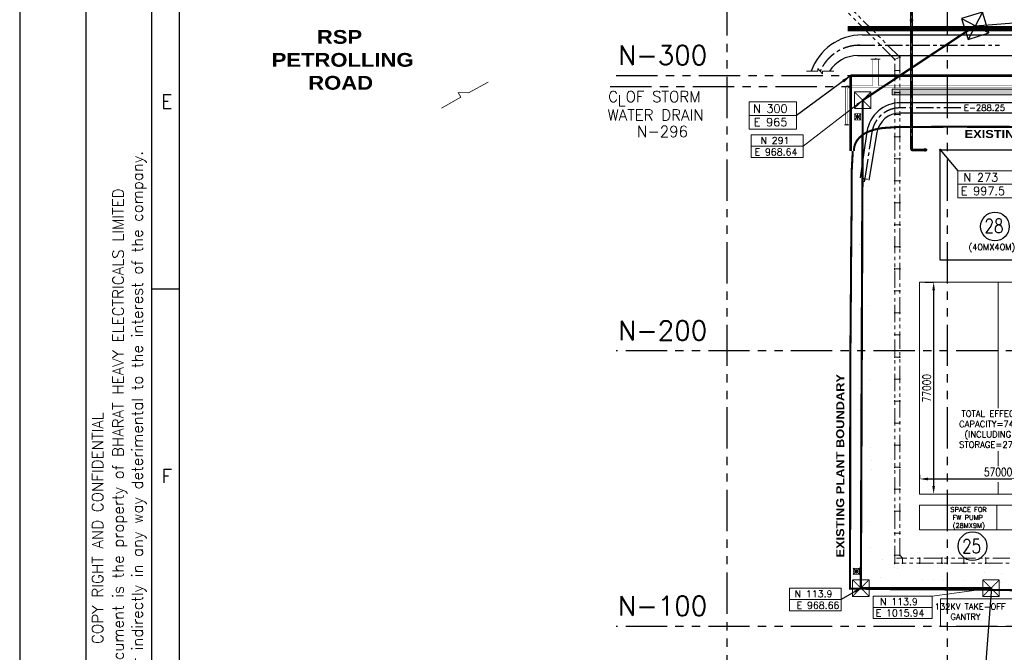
# Model space of a CAD drawing. Header units: inches. Extents: x -4968858 to -265257, y -220693 to 1871410.
# Tile 6 of 256: x -2643257 to -2285688, y 1035426 to 1265129. Entities that reach past the tile are written whole.
import ezdxf
from ezdxf.enums import TextEntityAlignment as Align
from ezdxf.lldxf.tags import DXFTag

# ---------------------------------------------------------------- set-up
doc = ezdxf.new("R2010")
doc.units = ezdxf.units.IN
doc.header["$MEASUREMENT"] = 0
doc.header["$PDSIZE"] = 0.25
for name, pattern in [('ACAD_ISO02W100', [15, 12, -3]), ('ACANSTGB', [0.354331, 0.15748, -0.03937, 0.03937, -0.03937, 0.03937, -0.03937]), ('CENTER', [2, 1.25, -0.25, 0.25, -0.25]), ('CENTER2', [1.125, 0.75, -0.125, 0.125, -0.125]), ('CENTERX2', [4, 2.5, -0.5, 0.5, -0.5]), ('CONTINOUS', [0]), ('CW-PIPE-ALT-1$0$HIDDEN', [0.375, 0.25, -0.125]), ('DASHED2', [0.375, 0.25, -0.125]), ('PHANTOM', [2.5, 1.25, -0.25, 0.25, -0.25, 0.25, -0.25]), ('PHANTOM2', [1.25, 0.625, -0.125, 0.125, -0.125, 0.125, -0.125])]:
    doc.linetypes.add(name, pattern=pattern)
for name, color, linetype, lineweight in [('01_ CENTER LINE', 1, 'CENTER2', 0), ('01_Dimension', 12, 'Continuous', 13), ('01_Pipe Support', 31, 'Continuous', 13), ('16. REF LINE', 251, 'PHANTOM2', 0), ('EXT TRLINE 132DC', 130, 'Continuous', 30), ('TOWER DISMNT', 2, 'Continuous', 30)]:
    doc.layers.add(name, color=color, linetype=linetype, lineweight=lineweight)
for name, color, linetype in [('6.6KV Cable', 40, 'Continuous'), ('AREA BOUNDARY', 170, 'Continuous'), ('b.wall sk', 7, 'Continuous'), ('CO-ORDINATE W', 3, 'Continuous'), ('Existing Units', 253, 'Continuous'), ('garden', 84, 'Continuous'), ('grid-20m', 53, 'Continuous'), ('new area', 3, 'ACAD_ISO02W100'), ('POINT1', 2, 'Continuous'), ('RW intake line', 160, 'Continuous'), ('text', 7, 'Continuous')]:
    doc.layers.add(name, color=color, linetype=linetype)
doc.styles.add('ROMAND', font='romans.shx', dxfattribs={"height": 250})
doc.styles.add('ROMANS', font='romans.shx', dxfattribs={"width": 0.8})
doc.styles.add('RS', font='romans.shx')
doc.styles.get("Standard").update_dxf_attribs({"font": 'romans.shx', "height": 1000})
tags = doc.linetypes.add('C2', pattern=[15, 10, -2, 1, -2]).pattern_tags.tags
tags[10:11] = [DXFTag(74, 4), DXFTag(75, 0), DXFTag(340, '0'), DXFTag(46, 1.0), DXFTag(50, 0.0), DXFTag(44, 0.0), DXFTag(45, 0.0)]
tags[8:9] = [DXFTag(74, 4), DXFTag(75, 0), DXFTag(340, '0'), DXFTag(46, 1.0), DXFTag(50, 0.0), DXFTag(44, 0.0), DXFTag(45, 0.0)]
tags[6:7] = [DXFTag(74, 4), DXFTag(75, 0), DXFTag(340, '0'), DXFTag(46, 1.0), DXFTag(50, 0.0), DXFTag(44, 0.0), DXFTag(45, 0.0)]
tags[4:5] = [DXFTag(74, 4), DXFTag(75, 0), DXFTag(340, '0'), DXFTag(46, 1.0), DXFTag(50, 0.0), DXFTag(44, 0.0), DXFTag(45, 0.0)]
doc.dimstyles.get("Standard").update_dxf_attribs({"dimtxt": 0.18, "dimasz": 0.18, "dimexe": 0.18, "dimexo": 0.0625, "dimgap": 0.09, "dimtad": 0, "dimtih": 1, "dimtoh": 1, "dimdec": 4, "dimzin": 0, "dimdsep": 46, "dimtxsty": 'Standard', "dimcen": 0.09, "dimadec": 0, "dimazin": 0, "dimtfac": 1, "dimtdec": 4, "dimtofl": 0, "dimtmove": 0, "dimatfit": 3, "dimfxl": 0, "dimtolj": 1, "dimtzin": 0, "dimarcsym": 0})
doc.dimstyles.new('STANDARD$7', dxfattribs={"dimtxt": 7, "dimasz": 12, "dimexe": 1, "dimexo": 1, "dimgap": 1.5, "dimtad": 1, "dimdec": 1, "dimzin": 0, "dimdsep": 46, "dimtxsty": 'Standard', "dimblk1": 'DOTSMALL', "dimblk2": 'DOTSMALL', "dimsah": 1, "dimcen": 0, "dimclrd": 256, "dimclre": 256, "dimclrt": 1, "dimadec": 0, "dimazin": 0, "dimtfac": 1, "dimtdec": 1, "dimtmove": 0, "dimatfit": 3, "dimldrblk": 'DOTSMALL', "dimfxl": 0, "dimtolj": 1, "dimtzin": 0, "dimarcsym": 0})

# ---------------------------------------------------------------- blocks, each defined once
blk = doc.blocks.new('A$C731D3036')
for p, q in [((-2590.23, 26.68), (-2590.23, 1843.18)), ((-2579.11, 37.8), (-2579.11, 1816.5)), ((-2590.23, 1087.23), (-2579.11, 1087.23))]:
    blk.add_line(p, q)
for points in [[(0, 1869.86), (-2643.59, 1869.86), (-2643.59, 0), (0, 0)], [(-26.68, 1843.18), (-2616.91, 1843.18), (-2616.91, 26.68), (-26.68, 26.68)]]:
    blk.add_lwpolyline(points, close=True)
for s, p in [('E', (-2584.25, 1162.83)), ('F', (-2584.25, 1011.64))]:
    blk.add_text(s, height=5.56).set_placement(p, align=Align.MIDDLE)
for s, p in [('it must not be used directly or indirectly in any way deterimental to the interest of the company.', (-2593.94, 993.09)), ('The information on this document is the property of BHARAT HEAVY ELECTRICALS LIMITED', (-2601.63, 991.86)), ('COPY RIGHT AND CONFIDENTIAL', (-2609.94, 990.63))]:
    blk.add_text(s, height=4.4467, rotation=90).set_placement(p, align=Align.CENTER)
blk = doc.blocks.new('A$C77A0376F')
at = {"layer": 'AREA BOUNDARY', "color": 11, "linetype": 'C2', "ltscale": 2000, "const_width": 750}
blk.add_lwpolyline([(-333865, 372646), (-333843, 372882, -0.1770342), (-332352, 376913, -0.1253956), (-328410, 379707, -0.0843453), (-321620, 381075), (-317987, 381303), (-299551, 381405), (-213046, 381272), (-212406, 373795), (-202927, 374246), (-202954, 381447), (-68531, 381591)], format="xyb", dxfattribs=at)
at = {"layer": 'AREA BOUNDARY', "color": 11, "linetype": 'C2', "ltscale": 1000, "const_width": 750, "elevation": 216021}
blk.add_lwpolyline([(-269545, 101282), (-268731, 156436), (-268447, 177424), (-268257, 202370), (-268020, 213014), (-288590, 213332), (-319207, 213499), (-335265, 213718), (-335215, 249767), (-335225, 267671), (-335186, 282021), (-335120, 302061), (-334917, 327005), (-334814, 343393), (-334685, 351505), (-334639, 365851), (-334268, 372646)], dxfattribs=at)
blk = doc.blocks.new('A$C21F84872')
at = {"layer": 'CO-ORDINATE W', "color": 1, "linetype": 'CONTINOUS', "lineweight": 15}
for p, q in [((48615, 286115), (46385, 283885)), ((46385, 286115), (48615, 283885)), ((47500, 286115), (47500, 283885)), ((48615, 285000), (46385, 285000)), ((48115, 121115), (45885, 118885)), ((45885, 121115), (48115, 118885)), ((48115, 120000), (45885, 120000)), ((47000, 121115), (47000, 118885))]:
    blk.add_line(p, q, dxfattribs=at)
at = {"layer": 'CO-ORDINATE W', "color": 6, "linetype": 'CONTINOUS', "lineweight": 15, "const_width": 250}
for points in [[(48615, 286115), (46385, 286115), (46385, 283885), (48615, 283885)], [(48115, 121115), (45885, 121115), (45885, 118885), (48115, 118885)]]:
    blk.add_lwpolyline(points, close=True, dxfattribs=at)
blk = doc.blocks.new('support-3')
at = {"layer": '01_ CENTER LINE'}
blk.add_line((-200, -96, 0), (-200, -2050, -1), dxfattribs=at)
at = {"layer": '01_Dimension'}
for p, q in [((-200, -104, 0), (-200, -96, 0)), ((-200, -1946, 0), (-200, -1954, 0))]:
    blk.add_line(p, q, dxfattribs=at)
at = {"layer": '01_Pipe Support', "linetype": 'CENTER2', "ltscale": 2}
for points in [[(0, -200), (-400, -200), (-400, 0), (0, 0)], [(0, -1850), (-400, -1850), (-400, -2050), (0, -2050)]]:
    blk.add_lwpolyline(points, close=True, dxfattribs=at)
at = {"layer": '01_Pipe Support'}
for points in [[(-50, -30), (-50, -170), (-52, -170, -0.3738847), (-59, -164), (-66, -116, 0.3738847), (-80, -104), (-320, -104, 0.3738847), (-334, -116), (-341, -164, -0.3738847), (-348, -170), (-350, -170), (-350, -30), (-348, -30, -0.3738847), (-341, -36), (-334, -84, 0.3738847), (-320, -96), (-80, -96, 0.3738847), (-66, -84), (-59, -36, -0.3738847), (-52, -30)], [(-50, -2020), (-50, -1880), (-52, -1880, 0.3738847), (-59, -1886), (-66, -1934, -0.3738847), (-80, -1946), (-320, -1946, -0.3738847), (-334, -1934), (-341, -1886, 0.3738847), (-348, -1880), (-350, -1880), (-350, -2020), (-348, -2020, 0.3738847), (-341, -2014), (-334, -1966, -0.3738847), (-320, -1954), (-80, -1954, -0.3738847), (-66, -1966), (-59, -2014, 0.3738847), (-52, -2020)]]:
    blk.add_lwpolyline(points, format="xyb", close=True, dxfattribs=at)
blk = doc.blocks.new('AHP BLOCK')
at = {"layer": '01_ CENTER LINE'}
blk.add_line((-419.53, 353.72, 0), (-421.38, 352.96, 0), dxfattribs=at)
at = {"layer": '01_Dimension'}
for p, q in [((-421.38, 352.96, 0), (-421.38, 352.95, 0)), ((-419.53, 353.72, 0), (-419.53, 353.73, 0)), ((-419.54, 172.9, 0), (-419.53, 172.9, 0)), ((-421.38, 170.05, 0), (-421.39, 170.05, 0))]:
    blk.add_line(p, q, dxfattribs=at)
at = {"layer": '01_Pipe Support', "linetype": 'CENTER2', "ltscale": 2, "elevation": 0}
for points in [[(-421.17, 352.89), (-421.45, 353.17), (-421.59, 353.03), (-421.31, 352.74)], [(-419.43, 353.92), (-419.43, 353.52), (-419.63, 353.52), (-419.63, 353.92)], [(-421.28, 169.85), (-421.28, 170.25), (-421.48, 170.25), (-421.48, 169.85)]]:
    blk.add_lwpolyline(points, close=True, dxfattribs=at)
at = {"layer": '01_Pipe Support', "elevation": 0}
for points in [[(-421.32, 352.8), (-421.23, 352.9), (-421.23, 352.9, 0.373885), (-421.24, 352.9), (-421.28, 352.87, -0.373885), (-421.29, 352.87), (-421.46, 353.04, -0.373885), (-421.46, 353.06), (-421.44, 353.1, 0.373885), (-421.44, 353.11), (-421.44, 353.11), (-421.54, 353.01), (-421.54, 353.01, 0.373885), (-421.53, 353.01), (-421.49, 353.04, -0.373885), (-421.47, 353.04), (-421.3, 352.87, -0.373885), (-421.3, 352.85), (-421.33, 352.81, 0.373885), (-421.33, 352.8)], [(-419.6, 353.87), (-419.46, 353.87), (-419.46, 353.87, -0.373885), (-419.47, 353.86), (-419.52, 353.86, 0.373885), (-419.53, 353.84), (-419.53, 353.6, 0.373885), (-419.52, 353.59), (-419.47, 353.58, -0.373885), (-419.46, 353.58), (-419.46, 353.57), (-419.6, 353.57), (-419.6, 353.58, -0.373885), (-419.6, 353.58), (-419.55, 353.59, 0.373885), (-419.54, 353.6), (-419.54, 353.84, 0.373885), (-419.55, 353.86), (-419.6, 353.86, -0.373885), (-419.6, 353.87)], [(-421.45, 169.9), (-421.31, 169.9), (-421.31, 169.9, 0.373885), (-421.32, 169.91), (-421.37, 169.92, -0.373885), (-421.38, 169.93), (-421.38, 170.17, -0.373885), (-421.37, 170.18), (-421.32, 170.19, 0.373885), (-421.31, 170.2), (-421.31, 170.2), (-421.45, 170.2), (-421.45, 170.2, 0.373885), (-421.45, 170.19), (-421.4, 170.18, -0.373885), (-421.39, 170.17), (-421.39, 169.93, -0.373885), (-421.4, 169.92), (-421.45, 169.91, 0.373885), (-421.45, 169.9)]]:
    blk.add_lwpolyline(points, format="xyb", close=True, dxfattribs=at)
at = {"layer": '16. REF LINE', "ltscale": 10}
for p, q in [((-421.38, 352.96, 0.01), (-446.38, 377.96, 0.01)), ((-419.53, 353.72, 0.01), (-444.28, 378.47, 0.01)), ((-421.38, 170.05, 0), (-421.38, 352.96, 0)), ((-419.53, 172.9, 0), (-419.53, 353.72, 0)), ((-354.53, 171.9, 0), (-420.75, 171.9, 0)), ((-418.53, 171.9, 0), (-419.53, 172.9, 0)), ((-357.28, 170.05, 0), (-421.38, 170.05, 0))]:
    blk.add_line(p, q, dxfattribs=at)
at = {"layer": '01_Dimension', "xscale": 0.001, "yscale": 0.001, "zscale": 0.001}
for p, rotation in [((-430.63, 364.97, 0), 315), ((-419.43, 348.7, 0), 270), ((-419.43, 340.7, 0), 270), ((-419.43, 332.7, 0), 270), ((-419.43, 324.7, 0), 270), ((-419.43, 316.7, 0), 270), ((-419.43, 308.7, 0), 270), ((-419.43, 300.7, 0), 270), ((-419.43, 292.7, 0), 270), ((-419.43, 284.7, 0), 270), ((-419.43, 276.7, 0), 270), ((-419.43, 268.7, 0), 270), ((-419.43, 260.7, 0), 270), ((-419.43, 252.7, 0), 270), ((-419.43, 244.7, 0), 270), ((-419.43, 236.7, 0), 270), ((-419.43, 228.7, 0), 270), ((-419.43, 220.7, 0), 270), ((-419.43, 212.7, 0), 270), ((-419.43, 204.7, 0), 270), ((-419.43, 196.7, 0), 270), ((-419.43, 188.7, 0), 270), ((-419.43, 180.7, 0), 270), ((-419.43, 172.7, 0), 270)]:
    blk.add_blockref('support-3', p, dxfattribs=dict(at, rotation=rotation))
for p in [(-418.33, 172, 0), (-412.08, 172, 0), (-404.08, 172, 0), (-396.08, 172, 0), (-388.08, 172, 0)]:
    blk.add_blockref('support-3', p, dxfattribs=at)
blk = doc.blocks.new('RW Intake Line')
at = {"layer": 'RW intake line'}
h = blk.add_hatch(dxfattribs=at)
h.set_pattern_fill('ANSI31', color=256, scale=100)
h.set_pattern_definition([(45, (-20000000, 2e-10), (-8.83883476, 8.83883476), [])])
edge = h.paths.add_edge_path()
edge.add_arc((-19077409, 336251), 147, 98.0833, 218.20101)
edge.add_arc((-19077504, 336016), 147, 98.08018, 218.20414)
edge.add_arc((-19077640, 336070), 147, 278.08019, 398.20412)
edge.add_arc((-19077504, 336016), 147, 98.08018, 218.20414)
edge.add_arc((-19077640, 336070), 147, 278.08019, 398.20412)
h = blk.add_hatch(dxfattribs=at)
h.set_pattern_fill('ANSI31', color=256, scale=100)
h.set_pattern_definition([(45, (-20000000, 5091.155), (-8.83883476, 8.83883476), [])])
edge = h.paths.add_edge_path(flags=17)
edge.add_arc((-19007573, 273127), 147, 299.93802, 420.06198)
edge.add_arc((-19007427, 273127), 147, 119.93803, 240.06197)
edge = h.paths.add_edge_path(flags=17)
edge.add_arc((-19007573, 273127), 147, 299.93802, 420.06198)
edge.add_arc((-19007427, 273127), 147, 119.93803, 240.06197)
at = {"layer": 'RW intake line', "color": 2, "linetype": 'CENTER', "ltscale": 5000}
for p, q in [((-19057181, 328000), (-19077524, 336161)), ((-19057181, 328000), (-19013000, 328000)), ((-19013000, 328254), (-19013000, 328254)), ((-19013000, 328000), (-19013000, 273000)), ((-19013000, 319746), (-19013000, 319746)), ((-19013000, 273000), (-19007500, 273000))]:
    blk.add_line(p, q, dxfattribs=at)
at = {"layer": 'RW intake line'}
for p, q in [((-19057223, 328291), (-19077430, 336396)), ((-19057412, 327819), (-19077619, 335925)), ((-19057223, 328291), (-19057412, 327819)), ((-19057034, 328254), (-19013000, 328254)), ((-19057034, 328254), (-19057034, 327746)), ((-19057034, 327746), (-19013254, 327746)), ((-19013508, 328254), (-19013508, 327746)), ((-19013254, 328000), (-19013254, 273508)), ((-19012746, 327492), (-19013254, 327492)), ((-19012746, 328000), (-19012746, 273508)), ((-19012746, 320508), (-19013254, 320508)), ((-19012746, 319492), (-19013254, 319492)), ((-19013254, 273508), (-19012746, 273508)), ((-19012492, 273254), (-19007500, 273254)), ((-19012492, 273254), (-19012492, 272746)), ((-19012492, 272746), (-19007500, 272746)), ((-19008516, 272746), (-19008516, 273254))]:
    blk.add_line(p, q, dxfattribs=at)
at = {"layer": 'RW intake line', "color": 2, "linetype": 'CENTER', "ltscale": 500}
for p, q in [((-19012405, 320000), (-19013595, 320000)), ((-19008008, 272405), (-19008008, 273595))]:
    blk.add_line(p, q, dxfattribs=at)
at = {"layer": 'RW intake line'}
for points in [[(-19077430, 336396, 0.5780353), (-19077524, 336161, 0.5780717), (-19077619, 335925, 0.5780715), (-19077524, 336161, 0.5780717), (-19077619, 335925, 0.5780715), (-19077524, 336161, 0.5780715)], [(-19007500, 272746, 0.5780353), (-19007500, 273000, 0.5780717), (-19007500, 273254, 0.5780715), (-19007500, 273000, 0.5780717), (-19007500, 273254, 0.5780715), (-19007500, 273000, 0.5780715)]]:
    blk.add_lwpolyline(points, format="xyb", dxfattribs=at)
for centre, radius, start, end in [((-19057034, 328762), 1016, 248.14216, 270), ((-19057034, 328762), 508, 248.14216, 270), ((-19013000, 328000), 254, 359.99946, 180), ((-19013000, 320000), 254, 180, 0.00054), ((-19012492, 273508), 762, 180, 270), ((-19012492, 273508), 254, 180, 270), ((-19008008, 273000, -193284), 254, 90, 270.00054)]:
    blk.add_arc(centre, radius, start, end, dxfattribs=at)
at = {"layer": 'RW intake line', "color": 2, "linetype": 'CENTER', "ltscale": 2.5}
blk.add_arc((-19057034, 328762), 762, 248.14216, 270, dxfattribs=at)
at = {"layer": 'RW intake line', "color": 2, "linetype": 'CENTER', "ltscale": 5000}
blk.add_arc((-19012492, 273508), 508, 180, 270, dxfattribs=at)
blk = doc.blocks.new('A$C412216A9')
at = {"layer": 'Existing Units', "const_width": 1}
for points in [[(-331534, 362833), (-331611, 359295), (-331687, 354582), (-331746, 349725), (-331791, 344843), (-331826, 340057), (-331854, 335487), (-331878, 331219), (-331897, 327209), (-331912, 323380), (-331921, 319653), (-331924, 315951), (-331919, 312197), (-331907, 308312), (-331886, 304218), (-331856, 299866), (-331816, 295315), (-331766, 290652), (-331706, 285965), (-331636, 281341), (-331556, 276866), (-331464, 272629), (-331362, 268716), (-331247, 265189), (-331120, 262006), (-330977, 259102), (-330818, 256410), (-330639, 253863), (-330439, 251395), (-330216, 248938), (-329968, 246427), (-329695, 243815), (-329401, 241137), (-329094, 238448), (-328780, 235802), (-328465, 233255), (-328157, 230861), (-327862, 228675), (-327586, 226753), (-327334, 225134), (-327104, 223797), (-326892, 222707), (-326693, 221826), (-326503, 221121), (-326318, 220553), (-326132, 220088), (-325943, 219689), (-325746, 219327), (-325537, 218996), (-325316, 218696), (-325078, 218428), (-324822, 218192), (-324544, 217988), (-324243, 217817), (-323915, 217679), (-323540, 217573), (-323020, 217493), (-322241, 217428), (-321086, 217372), (-319440, 217316), (-317188, 217250), (-314214, 217167), (-310403, 217058), (-305711, 216917), (-300379, 216750), (-294724, 216565), (-289058, 216371), (-283697, 216176), (-278954, 215988)], [(-277223, 219085), (-282675, 219285), (-288495, 219523), (-294414, 219786), (-300161, 220060), (-305467, 220331), (-310062, 220585), (-313741, 220812), (-316562, 221014), (-318646, 221198), (-320114, 221370), (-321090, 221537), (-321694, 221704), (-322048, 221879), (-322275, 222067), (-322477, 222280), (-322677, 222553), (-322881, 222926), (-323094, 223439), (-323320, 224131), (-323565, 225044), (-323832, 226217), (-324127, 227690), (-324452, 229486), (-324800, 231565), (-325160, 233868), (-325522, 236338), (-325877, 238917), (-326214, 241548), (-326523, 244171), (-326794, 246731), (-327019, 249197), (-327205, 251657), (-327357, 254225), (-327484, 257018), (-327592, 260150), (-327691, 263737), (-327786, 267895), (-327886, 272739), (-327996, 278341), (-328113, 284603), (-328231, 291381), (-328344, 298534), (-328448, 305920), (-328536, 313396), (-328604, 320820), (-328645, 328050), (-328656, 334958), (-328640, 341474), (-328601, 347543), (-328545, 353109), (-328475, 358117), (-328405, 362034)]]:
    blk.add_lwpolyline(points, dxfattribs=at)
blk = doc.blocks.new('*D204')
at = {"color": 4, "linetype": 'ByBlock', "lineweight": -2}
for p, q in [((-2314521, 1169844), (-2311350, 1169844)), ((-2311351, 1166844), (-2311351, 1095844)), ((-2311351, 1092844), (-2311351, 1092844))]:
    blk.add_line(p, q, dxfattribs=at)
at = {"color": 4, "linetype": 'CONTINOUS', "lineweight": 15}
for points in [[(-2311851, 1166844), (-2310851, 1166844), (-2311351, 1169844)], [(-2311851, 1095844), (-2310851, 1095844), (-2311351, 1092844)]]:
    blk.add_solid(points, dxfattribs=at)
at = {"layer": 'Defpoints', "color": 0, "linetype": 'CONTINOUS', "lineweight": 15}
for p in [(-2314522, 1169844), (-2311351, 1092844), (-2311351, 1092844)]:
    blk.add_point(p, dxfattribs=at)
at = {"color": 2, "linetype": 'CONTINOUS', "lineweight": 15, "insert": (-2313851, 1131344), "char_height": 3000, "attachment_point": 5, "rotation": 90, "style": 'ROMANS'}
blk.add_mtext('\\A1;77000', dxfattribs=at)
blk = doc.blocks.new('*D206')
at = {"color": 4, "linetype": 'ByBlock', "lineweight": -2}
for p, q in [((-2316442, 1099880), (-2316442, 1098359)), ((-2313442, 1098359), (-2262442, 1098359)), ((-2259442, 1099880), (-2259442, 1098359))]:
    blk.add_line(p, q, dxfattribs=at)
at = {"color": 4, "linetype": 'CONTINOUS', "lineweight": 15}
for points in [[(-2313442, 1098859), (-2313442, 1097859), (-2316442, 1098359)], [(-2262442, 1098859), (-2262442, 1097859), (-2259442, 1098359)]]:
    blk.add_solid(points, dxfattribs=at)
at = {"layer": 'Defpoints', "color": 0, "linetype": 'CONTINOUS', "lineweight": 15}
for p in [(-2316442, 1099880), (-2259442, 1099880), (-2259442, 1098359)]:
    blk.add_point(p, dxfattribs=at)
at = {"color": 2, "linetype": 'CONTINOUS', "lineweight": 15, "insert": (-2287942, 1100859), "char_height": 3000, "attachment_point": 5, "style": 'ROMANS'}
blk.add_mtext('\\A1;57000', dxfattribs=at)
blk = doc.blocks.new('Transmission')
at = {"color": 150, "linetype": 'DASHED2', "lineweight": 15, "ltscale": 5}
for p, q in [((-3033660, 288035), (-3027660, 294035)), ((-3033660, 294035), (-3027660, 288035)), ((-3034343, 110900), (-3028343, 116900)), ((-2987060, 110900), (-2981060, 116900)), ((-2987060, 116900), (-2981060, 110900))]:
    blk.add_line(p, q, dxfattribs=at)
at = {"color": 2, "linetype": 'CONTINOUS', "lineweight": 15}
for p, q in [((-3071143, 274346, -19658), (-3052282, 274346, -19658)), ((-3057309, 109731, -19658), (-3038447, 109731, -19658)), ((-3026886, 106907, -175), (-3005490, 106907, -175))]:
    blk.add_line(p, q, dxfattribs=at)
at = {"color": 144, "linetype": 'DASHED2', "lineweight": 15, "ltscale": 5}
blk.add_line((-3034343, 116900), (-3028343, 110900), dxfattribs=at)
at = {"color": 150, "linetype": 'ACANSTGB', "lineweight": 15, "ltscale": 50000, "const_width": 800}
for points in [[(-3030660, 291035), (-2989813, 318090)], [(-3031343, 113900), (-3030660, 291035)], [(-3031343, 113900), (-2984060, 113900)]]:
    blk.add_lwpolyline(points, dxfattribs=at)
at = {"color": 150, "linetype": 'DASHED2', "lineweight": 15, "ltscale": 5}
for points in [[(-3033660, 288035), (-3027660, 288035), (-3027660, 294035), (-3033660, 294035)], [(-3034343, 110900), (-3028343, 110900), (-3028343, 116900), (-3034343, 116900)], [(-2987060, 110900), (-2981060, 110900), (-2981060, 116900), (-2987060, 116900)]]:
    blk.add_lwpolyline(points, close=True, dxfattribs=at)
at = {"color": 2, "linetype": 'CONTINOUS', "lineweight": 15, "elevation": -19658}
for points in [[(-3071143, 278447), (-3052282, 278447), (-3052282, 270246), (-3071143, 270246)], [(-3057309, 113831), (-3038447, 113831), (-3038447, 105630), (-3057309, 105630)], [(-3026886, 111007), (-3005490, 111007), (-3005490, 102806), (-3026886, 102806)]]:
    blk.add_lwpolyline(points, close=True, dxfattribs=at)
at = {"layer": 'EXT TRLINE 132DC'}
blk.add_line((-2989545, 38183, 3581), (-2983802, 114158, 3581), dxfattribs=at)
at = {"layer": 'POINT1'}
blk.add_point((-2989813, 318091, 3581), dxfattribs=at)
at = {"layer": 'TOWER DISMNT', "color": 4}
blk.add_line((-2989813, 318091, 3581), (-2733823, 338240, 3581), dxfattribs=at)
at = {"layer": 'TOWER DISMNT', "color": 3, "linetype": 'Continuous', "lineweight": -3, "elevation": 3581}
blk.add_lwpolyline([(-2994751, 320708), (-2992430, 313152), (-2984873, 315474), (-2987195, 323030), (-2994751, 320708), (-2984873, 315474), (-2987195, 323030), (-2992430, 313152)], dxfattribs=at)
at = {"layer": 'text', "color": 1, "linetype": 'CONTINOUS', "lineweight": 15, "char_height": 2500, "attachment_point": 1, "style": 'RS'}
for s, insert, width in [('{\\W1.41718; }N 291  \\P{\\W0.131467; }E 968.64', (-3070211, 277674, -19658), 17800.19), ('{\\W0.475701; }N 113.9 \\P E 968.66', (-3056377, 113059, -19658), 17259.46), ('{\\W0.918533; }N 113.9 \\PE 1015.94', (-3025954, 110235, -175), 19473.62)]:
    blk.add_mtext(s, dxfattribs=dict(at, insert=insert, width=width))
at = {"color": 2, "linetype": 'CONTINOUS', "lineweight": 15}
for points in [[(-3030660, 291035, -19658), (-3052282, 274346, -19658)], [(-3031343, 113900, -19658), (-3038447, 109731, -19658)], [(-2984060, 113900, -19658), (-3005490, 111007, -19658)]]:
    blk.add_leader(points, dimstyle='Standard', override={"dimasz": 2500}, dxfattribs=at)

msp = doc.modelspace()

# ---------------------------------------------------------------- hatches: boundary and pattern name
at = {"linetype": 'CONTINOUS', "lineweight": 15}
h = msp.add_hatch(dxfattribs=at)
h.set_pattern_fill('ACAD_ISO02W100', color=1, scale=150)
h.set_pattern_definition([(0, (-3306442.1, 944843.6), (0, 750), [1800, -450])])
h.paths.add_polyline_path([(-2006442.1, 1239893.6), (-2006442.1, 1237893.6), (-1981442.1, 1237893.6), (-1981442.1, 1239893.6)])
h.paths.add_polyline_path([(-2006442.1, 1237893.6), (-2006442.1, 1239893.6), (-2326442.1, 1239893.6), (-2326442.1, 1237893.6)])
h.paths.add_polyline_path([(-2197694.3, 1238034.9), (-2114861, 1238034.9), (-2114861, 1239725.4), (-2197694.3, 1239725.4)], flags=24)

# ---------------------------------------------------------------- linework, layer by layer
at = {"color": 142, "lineweight": 30}
for p, q in [((-2337347, 1259593.7), (-2219081.1, 1259593.7)), ((-2338966.7, 1252093.7), (-2219081.1, 1252093.7)), ((-1992317.1, 1234968.6), (-2323445.4, 1234968.6)), ((-1992317.1, 1231218.6), (-2323572.9, 1231218.6)), ((-2335571.6, 1224456), (-2337975.8, 1207676.7)), ((-2331955.9, 1224124), (-2334847.4, 1206877.8))]:
    msp.add_line(p, q, dxfattribs=at)
at = {"color": 6, "linetype": 'CENTER', "ltscale": 5000}
for p, q in [((-2338966.7, 1255843.7), (-2287423.8, 1255843.7)), ((-2301427.8, 1233093.6), (-2323509.8, 1233093.6)), ((-2333761.9, 1224310.8), (-2336407.3, 1207277.3)), ((-2335364.1, 1207115.2), (-2337450.6, 1207439.3)), ((-2336245.3, 1208320.5), (-2336569.4, 1206234))]:
    msp.add_line(p, q, dxfattribs=at)
at = {"color": 2, "linetype": 'CONTINOUS', "lineweight": 15}
for p, q in [((-2361141.5, 1230353), (-2378310.3, 1230353)), ((-2282498.9, 1205366), (-2302605.4, 1205366)), ((-2363751.2, 1054574.3), (-2344889.6, 1054574.3))]:
    msp.add_line(p, q, dxfattribs=at)
at = {"color": 1, "linetype": 'CONTINOUS', "lineweight": 15}
for p, q in [((-2287942.1, 1169843.6), (-2287942.1, 1103012.4)), ((-2287942.1, 1097206.6), (-2287942.1, 1092843.6)), ((-2288442.1, 1079843.6), (-2288442.1, 1088843.6)), ((-2308906.5, 1052343.6), (-2308906.5, 1047343.6))]:
    msp.add_line(p, q, dxfattribs=at)
at = {"color": 6, "linetype": 'CW-PIPE-ALT-1$0$HIDDEN', "ltscale": 30, "const_width": 0.1}
for points in [[(-2497602.2, 1346705.2), (-2503053.9, 1327368.1), (-2506091.7, 1312915.8), (-2508858.4, 1300098.4), (-2510287.5, 1289626.5, 0.06830692), (-2510284.9, 1286294.9), (-2509318.7, 1279295.5), (-2505609.1, 1266057.1), (-2501030.8, 1255052.9, 0.03548739), (-2500251.7, 1253500.7), (-2489837.4, 1235974.4), (-2488475.1, 1233932.5)], [(-2485705.2, 1333624.6), (-2488479, 1323786.1), (-2491420.8, 1309790.5), (-2494074.2, 1297497.9), (-2495146.8, 1289638.2, 0.06830692), (-2495144.3, 1286306.6), (-2494599.4, 1282358.9), (-2491410.7, 1270979.7), (-2487591.1, 1261798.9, 0.03548739), (-2486811.9, 1260246.8), (-2477142.2, 1243973.5), (-2475323.4, 1241247.5)]]:
    msp.add_lwpolyline(points, format="xyb", dxfattribs=at)
at = {"color": 252, "linetype": 'CENTERX2', "ltscale": 5, "const_width": 0.1}
msp.add_lwpolyline([(-2490383.6, 1344670.1), (-2495766.4, 1325577.1), (-2498756.3, 1311353.1), (-2501466.3, 1298798.1), (-2502944.5, 1287966.4), (-2501959, 1280827.2), (-2498509.9, 1268518.4), (-2493976.5, 1257622.1), (-2483489.8, 1239973.9), (-2482574.2, 1238601.6)], dxfattribs=at)
at = {"color": 1, "linetype": 'CONTINOUS', "lineweight": 15, "const_width": 2000}
msp.add_lwpolyline([(-2239158.8, 1261843.6), (-2342533.9, 1261843.6)], dxfattribs=at)
at = {"linetype": 'Continuous', "lineweight": 15}
for points in [[(-2334173.5, 1250855.3), (-2332692.1, 1250855.3), (-2332567.1, 1250511.9), (-2332317.1, 1251198.8), (-2332192.1, 1250855.3), (-2330805, 1250855.3)], [(-2342162.1, 1226968.8), (-2342833.2, 1226968.8), (-2342895.7, 1227140.5), (-2343020.7, 1226797.1), (-2343083.2, 1226968.8), (-2343774.6, 1226968.8)]]:
    msp.add_lwpolyline(points, dxfattribs=at)
at = {"linetype": 'CONTINOUS', "lineweight": 15}
msp.add_lwpolyline([(-2347641.3, 1246402.1), (-2351763.8, 1246402.1), (-2351763.8, 1245412.7), (-2353412.7, 1247391.5), (-2353412.7, 1246402.1), (-2357535.2, 1246402.1)], dxfattribs=at)
at = {"color": 1, "linetype": 'CONTINOUS', "lineweight": 15}
for points in [[(-2490114.3, 1233020.8), (-2483046.6, 1236951.8), (-2483990.1, 1238648.1), (-2480219.6, 1238524.2), (-2473151.9, 1242455.3)], [(-2259442.1, 1092842.6), (-2259442.1, 1169843.6), (-2316442.1, 1169843.6), (-2316442.1, 1092843.6), (-2259442.1, 1092843.6)]]:
    msp.add_lwpolyline(points, dxfattribs=at)
at = {"color": 2, "linetype": 'CONTINOUS', "lineweight": 15}
for points in [[(-2361141.5, 1235273.7), (-2378310.3, 1235273.7), (-2378310.3, 1225432.2), (-2361141.5, 1225432.2)], [(-2282498.9, 1210286.8), (-2302605.4, 1210286.8), (-2302605.4, 1200445.3), (-2282498.9, 1200445.3)], [(-2363751.2, 1058674.9), (-2344889.6, 1058674.9), (-2344889.6, 1050473.6), (-2363751.2, 1050473.6)]]:
    msp.add_lwpolyline(points, close=True, dxfattribs=at)
at = {"color": 1}
msp.add_lwpolyline([(-2308942.1, 1217843.6), (-2268942.1, 1217843.6), (-2268942.1, 1177843.6), (-2308942.1, 1177843.6)], close=True, dxfattribs=at)
at = {"color": 1, "linetype": 'CONTINOUS', "lineweight": 15}
for points in [[(-2316442.1, 1088843.6), (-2316442.1, 1079843.6), (-2261442.1, 1079843.6), (-2261442.1, 1088843.6)], [(-2308906.5, 1044843.6), (-2278906.5, 1044843.6), (-2278906.5, 1054843.6), (-2308906.5, 1054843.6)]]:
    msp.add_lwpolyline(points, close=True, dxfattribs=at)
at = {"lineweight": 25, "ltscale": 0.03}
for centre in [(-2289086.8, 1190040.3), (-2297236.7, 1073953.4)]:
    msp.add_circle(centre, 5201.5, dxfattribs=at)
at = {"color": 142, "lineweight": 30}
for centre, radius, end in [((-2337347, 1240093.7), 19500, 161.124679), ((-2338966.7, 1240093.7), 12000, 148.284381), ((-2323445.4, 1222718.6), 12250, 171.846041), ((-2323572.9, 1222718.6), 8500, 170.48252)]:
    msp.add_arc(centre, radius, 90, end, dxfattribs=at)
at = {"color": 6, "linetype": 'CENTER', "ltscale": 5000}
for centre, radius, end in [((-2338156.8, 1240093.7), 15750, 156.388306), ((-2323509.8, 1222718.6), 10375, 171.172024)]:
    msp.add_arc(centre, radius, 90, end, dxfattribs=at)
at = {"layer": '6.6KV Cable', "linetype": 'CONTINOUS', "lineweight": 15}
msp.add_lwpolyline([(-1981442.1, 1237893.6), (-2326442.1, 1237893.6), (-2326442.1, 1239893.6), (-1981442.1, 1239893.6)], close=True, dxfattribs=at)
at = {"layer": 'grid-20m', "linetype": 'PHANTOM', "ltscale": 12000}
for p, q in [((-2386442.1, 1754389.9), (-2386442.1, 635870.7)), ((-2306442.1, 1754389.9), (-2306442.1, 635870.7)), ((-2426613.7, 1244843.6), (-488163.4, 1244843.6)), ((-2428795.4, 1240843.6), (-2339507, 1240843.6)), ((-488163.4, 1144843.6), (-2426613.7, 1144843.6)), ((-488163.4, 1044843.6), (-2426613.7, 1044843.6))]:
    msp.add_line(p, q, dxfattribs=at)
at = {"layer": 'grid-20m', "ltscale": 12}
for points in [[(-2333442.1, 1250855.3, 150, 150, 0), (-2333442.1, 1241193.6, 150, 150, 0), (-2342608.2, 1241193.6, 150, 150, 0.41421356), (-2343308.2, 1240493.6, 150, 150, 0), (-2343308.2, 1226968.8, 0, 0, 0)], [(-1594901.3, 1241193.6, 150, 150, 0), (-2331442.1, 1241193.6, 150, 150, 0), (-2331442.1, 1250855.3, 0, 0, 0)]]:
    msp.add_lwpolyline(points, format="xyseb", dxfattribs=at)
at = {"layer": 'grid-20m', "ltscale": 12, "const_width": 150}
msp.add_lwpolyline([(-1594901.3, 1240493.6), (-2341908.2, 1240493.6, 0.41421356), (-2342608.2, 1239793.6), (-2342608.2, 1226968.8)], format="xyb", dxfattribs=at)
at = {"layer": 'new area', "color": 30, "lineweight": 70, "ltscale": 500, "const_width": 1000}
msp.add_lwpolyline([(-1972442.1, 1250576.8), (-1986299.5, 1244843.6), (-2341442.1, 1244843.6)], dxfattribs=at)
at = {"layer": 'new area', "color": 30, "lineweight": 70, "ltscale": 500, "const_width": 1000, "elevation": 216239}
msp.add_lwpolyline([(-2341442.1, 1217489.6), (-2341442.1, 1244843.6)], dxfattribs=at)

# ---------------------------------------------------------------- block references
at = {"color": 1, "linetype": 'CONTINOUS', "lineweight": 15}
for name, p, xscale, yscale, zscale in [('A$C731D3036', (-265257.4, 189410.5), 899.5333670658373, 899.5333670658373, 899.5333670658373), ('AHP BLOCK', (-1904106.5, 897749.5), 1000, 1000, 1000)]:
    msp.add_blockref(name, p, dxfattribs=dict(at, xscale=xscale, yscale=yscale, zscale=zscale))
at = {"linetype": 'CONTINOUS', "lineweight": 15}
for name, p in [('Transmission', (693557.9, 944843.6)), ('A$C412216A9', (-2006442.1, 844843.6)), ('A$C21F84872', (-2386442.1, 944843.6)), ('A$C77A0376F', (-2006442.1, 844843.6))]:
    msp.add_blockref(name, p, dxfattribs=at)
at = {"layer": 'garden'}
msp.add_blockref('RW Intake Line', (16693557.9, 944843.6), dxfattribs=at)

# ---------------------------------------------------------------- texts
at = {"lineweight": 25, "ltscale": 0.03, "style": 'ROMAND', "width": 0.8}
for s, p in [('28', (-2292866.9, 1187770.7)), ('25', (-2300983.7, 1071476))]:
    msp.add_text(s, height=5000, dxfattribs=at).set_placement(p)
at = {"color": 142, "lineweight": 30, "insert": (-2555425.6, 1261380), "char_height": 5000, "width": 56859.371, "attachment_point": 1, "style": 'ROMAND'}
msp.add_mtext('{\\fArial Black|b0|i0|c0|p34;\\W9.0506;\\C7; \\W1;RSP \\P{\\W1.65532; }PETROLLING \\P{\\W7.63555; }ROAD}', dxfattribs=at)
at = {"layer": 'b.wall sk', "color": 241, "linetype": 'C2', "ltscale": 2, "insert": (-2301567.6, 1225076.2), "char_height": 2907.209, "width": 68434.367, "attachment_point": 1, "style": 'ROMAND'}
msp.add_mtext('{\\fArial Black|b0|i0|c0|p34;\\W1.1317;\\C3; \\W1;EXISTING PLANT BOUNDARY}', dxfattribs=at)
at = {"layer": 'b.wall sk', "color": 241, "linetype": 'C2', "ltscale": 2, "insert": (-2346745.1, 1068378.8), "char_height": 2907.209, "width": 68434.367, "attachment_point": 1, "rotation": 90, "style": 'ROMAND'}
msp.add_mtext('{\\fArial Black|b0|i0|c0|p34;\\W1.1317;\\C3; \\W1;EXISTING PLANT BOUNDARY}', dxfattribs=at)
at = {"layer": 'text', "style": 'RS'}
for s, height, p in [('N-300', 7000, (-2425956.3, 1248755.6, 524661)), ('N-296', 4000, (-2419051.2, 1222529.7)), ('N-200', 7000, (-2425964.5, 1148756.2, 524661)), ('N-100', 7000, (-2425972, 1048755.7, 524661))]:
    msp.add_text(s, height=height, dxfattribs=at).set_placement(p)
at = {"layer": 'text', "color": 1, "ltscale": 0.15, "style": 'RS'}
for s, height, p in [('N 300', 3000, (-2376964.2, 1231346.5)), ('E 965', 3000, (-2376687.6, 1226425.8)), ('N 273', 3000, (-2300510, 1206359.6)), ('E 997.5', 3000, (-2301489.8, 1201438.8)), ('(40MX40M)', 2250, (-2298694.1, 1181454.5, 3581))]:
    msp.add_text(s, height=height, dxfattribs=at).set_placement(p)
at = {"layer": 'text', "color": 7, "ltscale": 0.15, "style": 'RS'}
msp.add_text('E-288.25', height=2250, dxfattribs=at).set_placement((-2300350.3, 1232018.8))
at = {"layer": 'text', "char_height": 4000, "attachment_point": 1, "style": 'RS'}
for s, insert, width in [('{\\W1.39787; }C OF STORM \\P{\\W1.30263; }WATER DRAIN', (-2433401.2, 1239196.5), 49087.737), ('L', (-2426175.8, 1237719.5), 2000)]:
    msp.add_mtext(s, dxfattribs=dict(at, insert=insert, width=width))
at = {"layer": 'text', "color": 1, "linetype": 'CONTINOUS', "lineweight": 15, "attachment_point": 1, "style": 'RS'}
for s, insert, char_height, width in [('{\\W0.177051; }SPACE FOR \\P{\\W0.915146; }FW PUMP \\P{\\W0.819908; }(28MX9M)', (-2305533.1, 1088146.7, 2148.6), 1750, 15203.013), ('{\\W0.475701; }N 113.9 \\P E 968.66', (-2362819, 1057902.3), 2500, 17259.458)]:
    msp.add_mtext(s, dxfattribs=dict(at, insert=insert, char_height=char_height, width=width))
at = {"layer": 'text', "linetype": 'CONTINOUS', "lineweight": 15, "insert": (-2317178.5, 1053118.9), "char_height": 2200, "width": 46545.911, "attachment_point": 1, "style": 'RS'}
msp.add_mtext('{\\W4.12623; }132KV TAKE-OFF\\P{\\W7.91194; }GANTRY', dxfattribs=at)

# ---------------------------------------------------------------- dimensions: what is measured, and where the dimension line sits
at = {"linetype": 'CONTINOUS', "lineweight": 15}
dim = msp.add_linear_dim(base=(-2311350.5, 1092843.6), p1=(-2314521.5, 1169843.6), p2=(-2311350.5, 1092843.6), angle=90, dimstyle='Standard', override={"dimtxt": 3000, "dimasz": 3000, "dimgap": 1000, "dimtad": 1, "dimtih": 0, "dimtoh": 0, "dimdec": 0, "dimtxsty": 'ROMANS', "dimclrd": 4, "dimclre": 4, "dimclrt": 2, "dimtdec": 0, "dimfxl": 0, "dimarcsym": 1}, dxfattribs=at)
dim.commit()
dim.dimension.update_dxf_attribs({"geometry": '*D204', "text_midpoint": (-2313850.5, 1131343.6)})
dim = msp.add_linear_dim(base=(-2259442.1, 1098359.5), p1=(-2316442.1, 1099880.1), p2=(-2259442.1, 1099880.1), dimstyle='Standard', override={"dimtxt": 3000, "dimasz": 3000, "dimgap": 1000, "dimtad": 1, "dimtih": 0, "dimtoh": 0, "dimdec": 0, "dimtxsty": 'ROMANS', "dimclrd": 4, "dimclre": 4, "dimclrt": 2, "dimtdec": 0, "dimfxl": 0, "dimarcsym": 1}, dxfattribs=at)
dim.commit()
dim.dimension.update_dxf_attribs({"geometry": '*D206', "text_midpoint": (-2287942.1, 1100859.5)})

# ---------------------------------------------------------------- leaders
at = {"color": 2, "linetype": 'CONTINOUS', "lineweight": 15}
for points, dimstyle, override in [([(-2341442.1, 1244843.6), (-2361141.5, 1230353)], 'Standard', {"dimasz": 3500}), ([(-2308942.1, 1217843.6), (-2302605.4, 1210286.8)], 'STANDARD$7', {"dimtxt": 0.18, "dimasz": 3500, "dimexe": 0.18, "dimexo": 0.0625, "dimgap": 0.09, "dimtad": 0, "dimtih": 1, "dimtoh": 1, "dimdec": 4, "dimcen": 0.09, "dimclrd": 0, "dimclre": 0, "dimclrt": 0, "dimtdec": 4, "dimtofl": 0}), ([(-2337784.7, 1058743.1), (-2344889.6, 1054574.3)], 'Standard', {"dimasz": 2500})]:
    msp.add_leader(points, dimstyle=dimstyle, override=override, dxfattribs=at)

# ---------------------------------------------------------------- next in the draw order: wipeouts: each hides what was drawn before it
at = {"linetype": 'CONTINOUS', "lineweight": 15}
msp.add_wipeout([(-2304433.4, 1108461.8), (-2267715.6, 1108461.8), (-2267715.6, 1123965.4), (-2304433.4, 1123965.4)], dxfattribs=at).translate(0, 0, 2148.6).dxf.layer = 'text'

# ---------------------------------------------------------------- next in the draw order: texts
at = {"layer": 'text', "color": 1, "linetype": 'CONTINOUS', "lineweight": 15, "insert": (-2303645.9, 1123177.9, 2148.6), "char_height": 2250, "width": 35142.857, "attachment_point": 1, "style": 'RS'}
msp.add_mtext('{\\W1.54761; }TOTAL EFFECTIVE \\P CAPACITY=7460 CUM \\P{\\W2.2619; }(INCLUDING FW \\P STORAGE=2700 CUM', dxfattribs=at)

doc.saveas('drawing.dxf')
